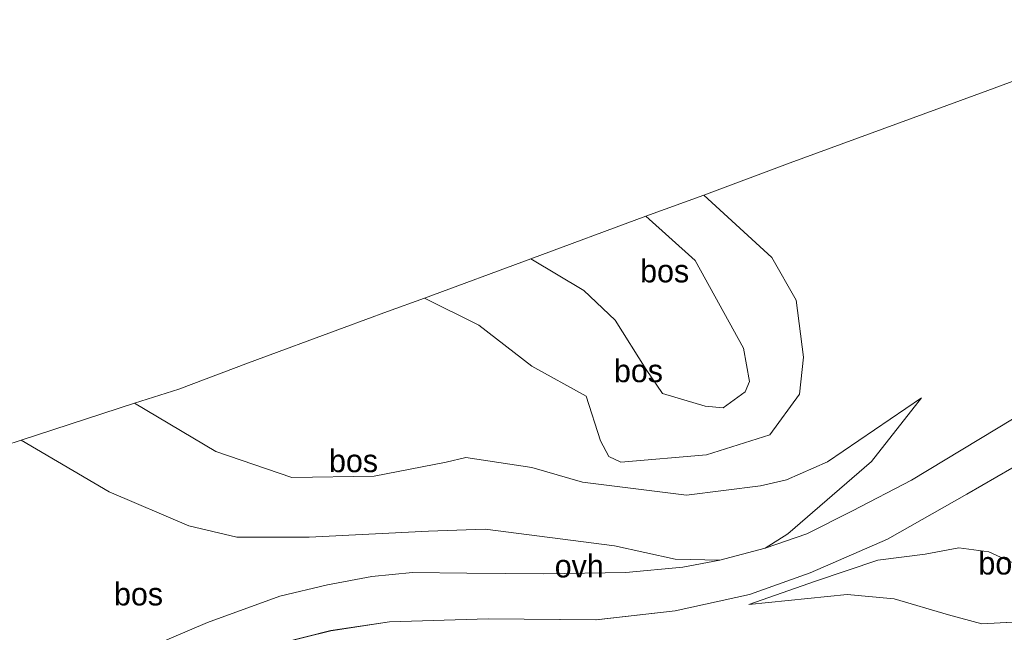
# Model space of a CAD drawing. Header units: millimetres. Extents: x 180000 to 190000, y 466229 to 468626.
# Tile 81 of 202: x 182933 to 183041, y 468342 to 468409. Entities that reach past the tile are written whole.
import ezdxf
from ezdxf.enums import TextEntityAlignment as Align

# ---------------------------------------------------------------- set-up
doc = ezdxf.new("R2010")
doc.units = ezdxf.units.MM
for name, color, linetype, lineweight in [('bp-b5-bos', 93, 'Continuous', 18), ('gw-bs-kruinlijn', 93, 'Continuous', 18), ('gw-bs-teenlijn', 93, 'Continuous', 18), ('kd-bs-opnamedtmgrens', 173, 'Continuous', 18), ('vh-b5-verh_soort', 8, 'Continuous', 18)]:
    doc.layers.add(name, color=color, linetype=linetype, lineweight=lineweight)
doc.styles.add('rtw_iso', font='iso-rtw.shx')

# ---------------------------------------------------------------- blocks, each defined once
blk = doc.blocks.new('dtbattr-r')
at = {"style": 'rtw_iso'}
blk.add_attdef('TAG', text='', height=2.5, dxfattribs=at).set_placement((0, 0), align=Align.MIDDLE_CENTER)
blk = doc.blocks.new('d33az_ACAD_1_FMEBLOCK121')
at = {"layer": 'bp-b5-bos'}
for points in [[(107.58, 28.89, 40.68), (104.61, 30.28, 40.57), (101.29, 30.72, 40.58), (97.6, 30, 40.49), (92.39, 29.34, 40.35), (85.54, 27.04, 39.84), (78.19, 24.47, 39.32), (89.01, 25.56, 39.37), (94.17, 25.1, 39.41), (100.15, 23.33, 39.44), (103.84, 22.33, 39.47), (108.54, 22.6, 39.52)], [(-4.23, 5.97, 38.27), (14.8, 15.65, 38.82), (21.97, 18.64, 38.96), (26.69, 20.23, 38.95), (32.18, 21.59, 38.92), (38.64, 22.56, 38.89), (49.51, 22.89, 39.01), (61.37, 22.78, 39.22), (70.1, 23.76, 39.24), (78.27, 25.56, 39.36), (84.95, 27.95, 39.74), (93.44, 31.66, 40.11), (102.19, 36.62, 40.43), (113.74, 43.27, 40.33)]]:
    blk.add_polyline3d(points, dxfattribs=at)

msp = doc.modelspace()

# ---------------------------------------------------------------- linework, layer by layer
at = {"layer": 'bp-b5-bos'}
for points in [[(183044.14, 468366.52, 40.31), (183031.08, 468358.62, 40.24), (183024.59, 468355.26, 40), (183019.56, 468352.71, 39.69), (183014.95, 468351.14, 39.38), (183017.45, 468352.73, 39.83), (183026.67, 468360.68, 40.25), (183032.18, 468367.68, 40.55), (183021.81, 468360.65, 40.96), (183017.3, 468358.66, 41.36), (183014.47, 468358, 41.38), (183006.3, 468356.98, 41.24), (182994.85, 468358.39, 41.03), (182989.3, 468360.01, 41.04), (182982.01, 468361.11, 40.71), (182979.86, 468360.6, 40.67), (182971.93, 468359.06, 40.93), (182962.87, 468358.91, 41.28), (182954.52, 468361.77, 41.34), (182945.57, 468367.1, 41.79), (182950.43, 468368.62, 41.58), (182958.1, 468371.51, 41.06), (182968.63, 468375.4, 41.01), (182973.42, 468377.16, 40.42), (182977.49, 468378.66, 40.6), (182983.47, 468375.68, 40.58), (182989.28, 468371.16, 40.64), (182995.25, 468367.86, 40.76), (182996.83, 468362.94, 40.95), (182997.75, 468361.22, 40.92), (182999.08, 468360.61, 40.92), (183008.51, 468361.4, 40.9), (183015.47, 468363.61, 40.88), (183018.74, 468368.08, 41.02), (183019.18, 468372.15, 41.1), (183018.37, 468378.41, 40.55), (183015.69, 468383.1, 40.29), (183008.21, 468389.99, 40.05), (183017.73, 468393.53, 39.94), (183039.48, 468401.48, 40.47), (183060.52, 468409.28, 40.56)], [(182927.66, 468361.26, 39.3), (182933.09, 468363.03, 39.58), (182942.76, 468357.32, 39.54), (182951.53, 468353.59, 39.46), (182956.81, 468352.34, 39.39), (182964.79, 468352.34, 39.43), (182977.9, 468353, 39.35), (182984.17, 468353.22, 39.29), (182998.38, 468351.4, 39.23), (183005.06, 468349.91, 39.22), (183009.98, 468349.83, 39.17), (183005.89, 468349.05, 39.11), (182999.65, 468348.46, 39.07), (182990.56, 468348.32, 39.11), (182982.13, 468348.39, 39.18), (182976.15, 468348.46, 39.12), (182971.68, 468348.02, 38.97), (182966.79, 468347.1, 38.98), (182961.55, 468345.87, 38.97), (182953.6, 468342.97, 38.87), (182947.67, 468340.43, 38.87), (182938.97, 468335.82, 38.73), (182927.46, 468329.75, 38.19)]]:
    msp.add_polyline3d(points, dxfattribs=at)
for points in [[(183018.74, 468368.08, 41.02), (183015.47, 468363.61, 40.88), (183008.51, 468361.4, 40.9), (182999.08, 468360.61, 40.92), (182997.75, 468361.22, 40.92), (182996.83, 468362.94, 40.95), (182995.25, 468367.86, 40.76), (182989.28, 468371.16, 40.64), (182983.47, 468375.68, 40.58), (182977.49, 468378.66, 40.6), (182989.18, 468382.98, 41.94), (182995.01, 468379.47, 41.92), (182998.45, 468376.23, 41.85), (183001.87, 468370.8, 41.7), (183003.67, 468368.14, 41.95), (183008.37, 468366.77, 41.88), (183010.35, 468366.59, 41.89), (183012.78, 468368.32, 42.01), (183013.24, 468369.48, 42), (183012.58, 468373.15, 41.95), (183007.28, 468382.8, 41.76), (183001.85, 468387.65, 41.89), (183008.21, 468389.99, 40.05), (183015.69, 468383.1, 40.29), (183018.37, 468378.41, 40.55), (183019.18, 468372.15, 41.1)], [(183012.78, 468368.32, 42.01), (183010.35, 468366.59, 41.89), (183008.37, 468366.77, 41.88), (183003.67, 468368.14, 41.95), (183001.87, 468370.8, 41.7), (182998.45, 468376.23, 41.85), (182995.01, 468379.47, 41.92), (182989.18, 468382.98, 41.94), (183001.85, 468387.65, 41.89), (183007.28, 468382.8, 41.76), (183012.58, 468373.15, 41.95), (183013.24, 468369.48, 42)], [(183026.67, 468360.68, 40.25), (183017.45, 468352.73, 39.83), (183014.95, 468351.14, 39.38), (183009.98, 468349.83, 39.17), (183005.06, 468349.91, 39.22), (182998.38, 468351.4, 39.23), (182984.17, 468353.22, 39.29), (182977.9, 468353, 39.35), (182964.79, 468352.34, 39.43), (182956.81, 468352.34, 39.39), (182951.53, 468353.59, 39.46), (182942.76, 468357.32, 39.54), (182933.09, 468363.03, 39.58), (182945.57, 468367.1, 41.79), (182954.52, 468361.77, 41.34), (182962.87, 468358.91, 41.28), (182971.93, 468359.06, 40.93), (182979.86, 468360.6, 40.67), (182982.01, 468361.11, 40.71), (182989.3, 468360.01, 41.04), (182994.85, 468358.39, 41.03), (183006.3, 468356.98, 41.24), (183014.47, 468358, 41.38), (183017.3, 468358.66, 41.36), (183021.81, 468360.65, 40.96), (183032.18, 468367.68, 40.55)], [(183060.58, 468349.47, 40.03), (183052.4, 468345.58, 40), (183048.3, 468343.77, 39.55), (183043.53, 468343.07, 39.52), (183038.82, 468342.8, 39.47), (183035.13, 468343.81, 39.44), (183029.15, 468345.57, 39.41), (183023.99, 468346.04, 39.37), (183013.17, 468344.95, 39.32), (183020.52, 468347.51, 39.84), (183027.37, 468349.81, 40.35), (183032.58, 468350.47, 40.49), (183036.27, 468351.19, 40.58), (183039.59, 468350.75, 40.57), (183042.56, 468349.36, 40.68), (183046.45, 468348.78, 40.57), (183061.02, 468351.75, 40.27), (183065.88, 468352.18, 40.2)]]:
    msp.add_polyline3d(points, close=True, dxfattribs=at)
at = {"layer": 'gw-bs-kruinlijn'}
for points in [[(182989.18, 468382.98, 41.94), (182995.01, 468379.47, 41.92), (182998.45, 468376.23, 41.85), (183001.87, 468370.8, 41.7), (183003.67, 468368.14, 41.95), (183008.37, 468366.77, 41.88), (183010.35, 468366.59, 41.89), (183012.78, 468368.32, 42.01), (183013.24, 468369.48, 42), (183012.58, 468373.15, 41.95), (183007.28, 468382.8, 41.76), (183001.85, 468387.65, 41.89)], [(182945.57, 468367.1, 41.79), (182954.52, 468361.77, 41.34), (182962.87, 468358.91, 41.28), (182971.93, 468359.06, 40.93), (182979.86, 468360.6, 40.67), (182982.01, 468361.11, 40.71), (182989.3, 468360.01, 41.04), (182994.85, 468358.39, 41.03), (183006.3, 468356.98, 41.24), (183014.47, 468358, 41.38), (183017.3, 468358.66, 41.36), (183021.81, 468360.65, 40.96), (183032.18, 468367.68, 40.55)], [(183013.17, 468344.95, 39.32), (183020.52, 468347.51, 39.84), (183027.37, 468349.81, 40.35), (183032.58, 468350.47, 40.49), (183036.27, 468351.19, 40.58), (183039.59, 468350.75, 40.57), (183042.56, 468349.36, 40.68), (183046.45, 468348.78, 40.57), (183061.02, 468351.75, 40.27), (183065.88, 468352.18, 40.2), (183075.78, 468353.17, 40.5), (183078.25, 468354.15, 40.49), (183079.43, 468355.14, 40.56), (183079.46, 468356.64, 40.54), (183078.94, 468358.26, 40.25), (183077.24, 468362.11, 40)]]:
    msp.add_polyline3d(points, dxfattribs=at)
at = {"layer": 'gw-bs-teenlijn'}
for points in [[(183008.21, 468389.99, 40.05), (183015.69, 468383.1, 40.29), (183018.37, 468378.41, 40.55), (183019.18, 468372.15, 41.1), (183018.74, 468368.08, 41.02), (183015.47, 468363.61, 40.88), (183008.51, 468361.4, 40.9), (182999.08, 468360.61, 40.92), (182997.75, 468361.22, 40.92), (182996.83, 468362.94, 40.95), (182995.25, 468367.86, 40.76), (182989.28, 468371.16, 40.64), (182983.47, 468375.68, 40.58), (182977.49, 468378.66, 40.6)], [(183032.18, 468367.68, 40.55), (183026.67, 468360.68, 40.25)], [(182933.09, 468363.03, 39.58), (182942.76, 468357.32, 39.54), (182951.53, 468353.59, 39.46), (182956.81, 468352.34, 39.39), (182964.79, 468352.34, 39.43), (182977.9, 468353, 39.35), (182984.17, 468353.22, 39.29), (182998.38, 468351.4, 39.23), (183005.06, 468349.91, 39.22), (183009.98, 468349.83, 39.17)], [(183077.24, 468362.11, 40), (183078.5, 468362.47, 39.88), (183080.78, 468361.6, 39.74), (183082.53, 468359.92, 39.61), (183084.93, 468355.91, 39.57), (183085.96, 468353.76, 39.5), (183085.26, 468352.22, 39.55), (183083.86, 468350.78, 39.76), (183077.79, 468349.04, 39.96), (183069.32, 468346.82, 39.71), (183058.79, 468345.11, 39.63), (183051.2, 468343.82, 39.6), (183048.3, 468343.77, 39.55), (183043.53, 468343.07, 39.52), (183038.82, 468342.8, 39.47), (183035.13, 468343.81, 39.44), (183029.15, 468345.57, 39.41), (183023.99, 468346.04, 39.37), (183013.17, 468344.95, 39.32)], [(183014.95, 468351.14, 39.38), (183017.45, 468352.73, 39.83), (183026.67, 468360.68, 40.25)]]:
    msp.add_polyline3d(points, dxfattribs=at)
at = {"layer": 'kd-bs-opnamedtmgrens'}
msp.add_polyline3d([(182927.66, 468361.26, 39.3), (182933.09, 468363.03, 39.58), (182945.57, 468367.1, 41.79), (182950.43, 468368.62, 41.58), (182958.1, 468371.51, 41.06), (182968.63, 468375.4, 41.01), (182973.42, 468377.16, 40.42), (182977.49, 468378.66, 40.6), (182989.18, 468382.98, 41.94), (183001.85, 468387.65, 41.89), (183008.21, 468389.99, 40.05), (183017.73, 468393.53, 39.94), (183039.48, 468401.48, 40.47), (183060.52, 468409.28, 40.56)], dxfattribs=at)
at = {"layer": 'vh-b5-verh_soort'}
for points in [[(182927.46, 468329.75, 38.19), (182938.97, 468335.82, 38.73), (182947.67, 468340.43, 38.87), (182953.6, 468342.97, 38.87), (182961.55, 468345.87, 38.97), (182966.79, 468347.1, 38.98), (182971.68, 468348.02, 38.97), (182976.15, 468348.46, 39.12), (182982.13, 468348.39, 39.18), (182990.56, 468348.32, 39.11), (182999.65, 468348.46, 39.07), (183005.89, 468349.05, 39.11), (183009.98, 468349.83, 39.17), (183014.95, 468351.14, 39.38), (183019.56, 468352.71, 39.69), (183024.59, 468355.26, 40), (183031.08, 468358.62, 40.24), (183044.14, 468366.52, 40.31)], [(183048.72, 468363.74, 40.33), (183037.17, 468357.09, 40.43), (183028.42, 468352.14, 40.11), (183019.93, 468348.42, 39.74), (183013.25, 468346.03, 39.36), (183005.08, 468344.24, 39.24), (182996.36, 468343.25, 39.22), (182984.49, 468343.36, 39.01), (182973.62, 468343.03, 38.89), (182967.16, 468342.07, 38.92), (182961.67, 468340.7, 38.95), (182956.95, 468339.12, 38.96), (182949.79, 468336.12, 38.82), (182930.75, 468326.45, 38.27)]]:
    msp.add_polyline3d(points, dxfattribs=at)

# ---------------------------------------------------------------- block references
at = {"layer": 'bp-b5-bos'}
ref = msp.add_blockref('dtbattr-r', (183001.21, 468379.63, 41.9), dxfattribs=at)
ref.add_attrib('TAG', 'bos', dxfattribs={"layer": '0', "height": 2.5, "style": 'rtw_iso'}).set_placement((183001.21, 468379.63, 41.9), align=Align.BOTTOM_LEFT)
msp.add_blockref('d33az_ACAD_1_FMEBLOCK121', (182934.98, 468320.47), dxfattribs=at)
ref = msp.add_blockref('dtbattr-r', (182998.33, 468368.65, 41.27), dxfattribs=at)
ref.add_attrib('TAG', 'bos', dxfattribs={"layer": '0', "height": 2.5, "style": 'rtw_iso'}).set_placement((182998.33, 468368.65, 41.27), align=Align.BOTTOM_LEFT)
ref = msp.add_blockref('dtbattr-r', (182966.97, 468358.75, 40.28), dxfattribs=at)
ref.add_attrib('TAG', 'bos', dxfattribs={"layer": '0', "height": 2.5, "style": 'rtw_iso'}).set_placement((182966.97, 468358.75, 40.28), align=Align.BOTTOM_LEFT)
ref = msp.add_blockref('dtbattr-r', (183038.44, 468347.49, 39.98), dxfattribs=at)
ref.add_attrib('TAG', 'bos', dxfattribs={"layer": '0', "height": 2.5, "style": 'rtw_iso'}).set_placement((183038.44, 468347.49, 39.98), align=Align.BOTTOM_LEFT)
ref = msp.add_blockref('dtbattr-r', (182943.31, 468344.09, 38.94), dxfattribs=at)
ref.add_attrib('TAG', 'bos', dxfattribs={"layer": '0', "height": 2.5, "style": 'rtw_iso'}).set_placement((182943.31, 468344.09, 38.94), align=Align.BOTTOM_LEFT)
at = {"layer": 'vh-b5-verh_soort'}
ref = msp.add_blockref('dtbattr-r', (182991.81, 468347.17, 38.59), dxfattribs=at)
ref.add_attrib('TAG', 'ovh', dxfattribs={"layer": '0', "height": 2.5, "style": 'rtw_iso'}).set_placement((182991.81, 468347.17, 38.59), align=Align.BOTTOM_LEFT)

doc.saveas('drawing.dxf')
